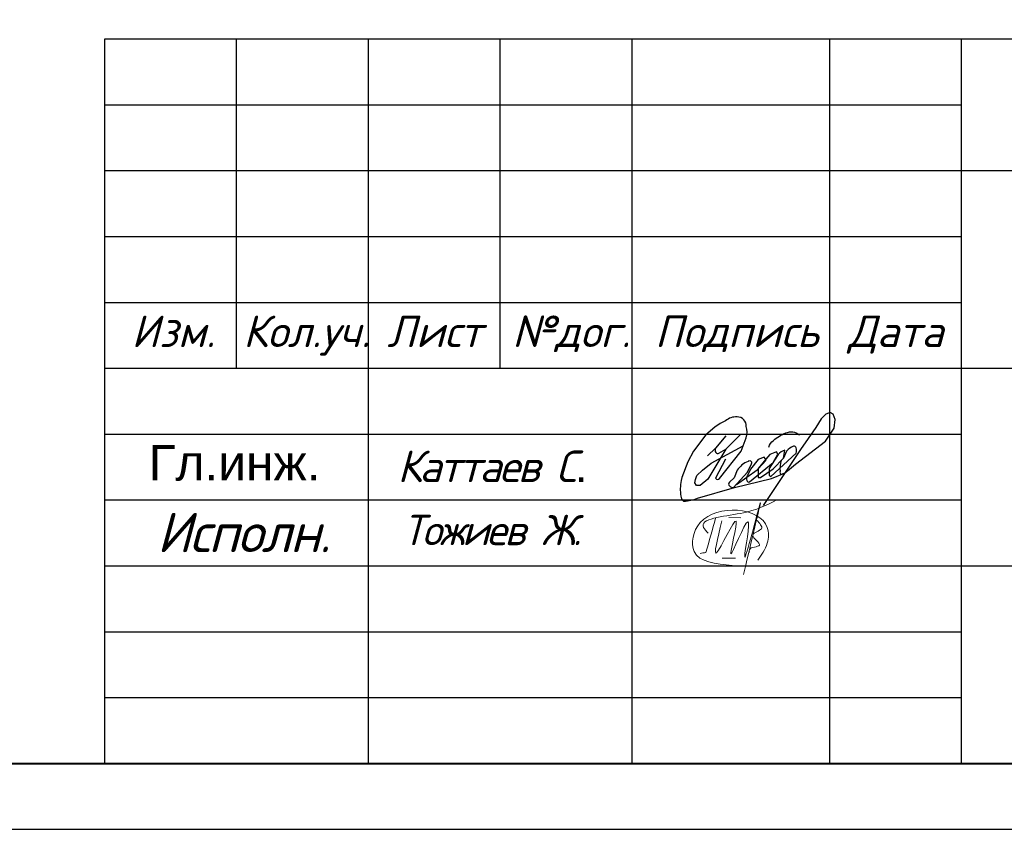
# Model space of a CAD drawing. Header units: inches. Extents: x 8001 to 766003, y -84601 to 563258.
# Tile 132 of 169: x 491829 to 499299, y 167250 to 173396. Entities that reach past the tile are written whole.
import ezdxf

# ---------------------------------------------------------------- set-up
doc = ezdxf.new("R2010")
doc.units = ezdxf.units.IN
doc.header["$MEASUREMENT"] = 0
doc.layers.add('_0', color=7, linetype='Continuous', lineweight=15)
doc.layers.add('ФВС-3', color=7, linetype='Continuous', lineweight=25)
doc.layers.add('liniya', color=7, linetype='Continuous')
doc.layers.add('PDF_tablitsa', color=7, linetype='Continuous')
doc.layers.add('PDF2_0', color=7, linetype='Continuous', true_color=0x8a00b8)
doc.styles.add('OOO-Kazar', font='txt')
doc.styles.get("Standard").update_dxf_attribs({"font": 'arial.ttf'})

# ---------------------------------------------------------------- blocks, each defined once
blk = doc.blocks.new('gfnfd')
at = {"layer": '_0', "color": 5, "ltscale": 100}
for points in [[(6520817.7, 2413293.9), (6520848.3, 2413293.6)], [(6520801, 2413191.6), (6520834.5, 2413191.6)]]:
    blk.add_lwpolyline(points, dxfattribs=at)
blk.add_arc((6518800.2, 2413812.4), 2051.1, 342.7953, 345.3289, dxfattribs=at)
for points in [[(6520800.2, 2413285.4), (6520787, 2413204.9), (6520836.4, 2413284.7), (6520823.2, 2413202), (6520865.6, 2413283.3), (6520858, 2413196.4), (6520894.9, 2413321.6), (6520855, 2413150)], [(6520891.3, 2413186), (6520915, 2413229.1), (6520915.3, 2413268.7), (6520745.7, 2413281.4), (6520730.3, 2413208), (6520826.7, 2413172.7)], [(6520765.3, 2413254.6), (6520754.2, 2413268.5), (6520847.3, 2413304.6), (6520939, 2413338.6)], [(6520887.9, 2413287.6), (6520900.4, 2413265.9), (6520878.9, 2413249.6), (6520895.2, 2413224), (6520870, 2413212.6), (6520870.2, 2413206.7)], [(6520759.5, 2413205.7), (6520745.6, 2413203.3)]]:
    blk.add_spline(points, degree=3, dxfattribs=at)
blk = doc.blocks.new('rrwerewrewrewrew')
at = {"color": 5}
for points in [[(390507, 558635), (395529, 562210), (397057, 563852), (397766, 564614), (397257, 565308), (395804, 564684), (393930, 562390), (393187, 560845, 0.2425571), (393041, 559580, 0.403283), (393704, 559264), (399431, 563972), (400603, 565962), (400228, 566548), (398635, 565939), (397633, 564795), (395782, 562481), (395782, 560295), (396385, 560295), (399478, 562450), (401915, 565049, 0.0481341), (402290, 566969, 0.1195267), (400636, 565910), (398470, 562543), (398470, 560904), (398892, 560600), (405033, 566245, 0.1215434), (405033, 567557, 0.358457), (404400, 567908, 0.1500372), (402713, 566737), (401915, 565049), (401358, 564455, 0.1033271), (401119, 561843, 0.5753384), (401471, 561164, 0.1529521), (402959, 561934), (404869, 563552), (412161, 569153), (414224, 572291), (414531, 574421), (414044, 575728), (413253, 576151), (412242, 575691), (411129, 574552), (409777, 572512), (406098, 567138), (396979, 553520)], [(387872, 564817), (385461, 560165, 0.5555675), (386382, 560107), (391670, 566719), (392907, 570003, 0.1652467), (392907, 572723, 0.4373519), (390680, 575054, 0.1925367), (387853, 574100), (386571, 573489), (385290, 572586), (383117, 570710), (380078, 566719), (378699, 564105), (377285, 560326), (377078, 559578, 0.0785228), (377003, 555809, 0.2301942), (377694, 554621, 0.0887128), (377781, 554616, 0.0887128), (379419, 554812, 0.0887128), (381084, 555304), (390088, 557920), (399004, 560086), (402154, 561376)], [(398349, 567683, -0.1723995), (399516, 569357, -0.0937472), (402528, 571150, -0.2781187), (405794, 570727)], [(387980, 570424), (385421, 567493, 0.2289988), (385508, 566433, 0.4148871), (386276, 566280), (387929, 567230), (391574, 570827), (387929, 567230), (383602, 559965), (381685, 558391), (380818, 558391), (380448, 559062), (380582, 559876), (380932, 560780), (382245, 562139), (384351, 563843), (392166, 568035)], [(393348, 564247, 0.1582973), (390735, 562114), (389962, 560238), (388831, 559169, 0.4981733), (388831, 558274, 0.2094685), (389828, 557885), (393236, 561652), (394204, 563658, 0.4643233), (393929, 564350), (393348, 564299), (393348, 564247)]]:
    blk.add_lwpolyline(points, format="xyb", dxfattribs=at)
blk.add_lwpolyline([(385421, 567493), (383513, 565557)], dxfattribs=at)

msp = doc.modelspace()

# ---------------------------------------------------------------- linework, layer by layer
at = {"color": 7, "linetype": 'Continuous'}
for p, q in [((492474.595, 173250.147), (510974.595, 173250.147)), ((492474.595, 167750.147), (492474.595, 173250.147)), ((493474.595, 170750.147), (493474.595, 173250.147)), ((494474.595, 167750.147), (494474.595, 173250.147)), ((495474.595, 170750.147), (495474.595, 173250.147)), ((496474.595, 167750.147), (496474.595, 173250.147)), ((497974.595, 167750.147), (497974.595, 173250.147)), ((498974.595, 167750.147), (498974.595, 173250.147)), ((498974.595, 172250.147), (510974.595, 172250.147)), ((492474.595, 171250.147), (498974.595, 171250.147)), ((492474.595, 170750.147), (498974.595, 170750.147)), ((498974.595, 170750.147), (510974.595, 170750.147)), ((498974.595, 169250.147), (510974.595, 169250.147))]:
    msp.add_line(p, q, dxfattribs=at)
at = {"linetype": 'ByBlock', "ltscale": 0.1}
msp.add_lwpolyline([(492474.595, 173250.147), (510974.595, 173250.147), (510974.595, 167750.147), (492474.595, 167750.147)], close=True, dxfattribs=at)
at = {"color": 7, "linetype": 'Continuous'}
for points in [[(492474.595, 172750.147), (498974.595, 172750.147)], [(492474.595, 172250.147), (498974.595, 172250.147)], [(492474.595, 171750.147), (498974.595, 171750.147)], [(492474.595, 170250.147), (498974.595, 170250.147)], [(492474.595, 169750.147), (498974.595, 169750.147)], [(492474.595, 169250.147), (498974.595, 169250.147)], [(492474.595, 168750.147), (498974.595, 168750.147)], [(492474.595, 168250.147), (498974.595, 168250.147)]]:
    msp.add_lwpolyline(points, dxfattribs=at)
at = {"layer": 'PDF2_0', "color": 0, "lineweight": 25}
msp.add_lwpolyline([(511479.376, 222245.911), (458584.157, 222245.911), (458584.157, 167250.147), (511479.376, 167250.147), (511479.376, 222245.911)], dxfattribs=at)
at = {"layer": 'PDF_tablitsa', "color": 0, "lineweight": 40}
msp.add_lwpolyline([(510979.83, 167748.786), (510979.83, 221746.818), (460582.342, 221746.818), (460582.342, 167748.786)], close=True, dxfattribs=at)

# ---------------------------------------------------------------- block references
at = {"color": 6, "xscale": 0.03125, "yscale": 0.03125, "zscale": 0.03125}
msp.add_blockref('rrwerewrewrewrew', (485062.958, 152410.341), dxfattribs=at)
at = {"layer": '_0', "xscale": 3, "yscale": 3, "zscale": 3}
msp.add_blockref('gfnfd', (-19065244.738, -7070265.486), dxfattribs=at)

# ---------------------------------------------------------------- texts
at = {"insert": (494694.595, 170005.461), "char_height": 240, "width": 2180, "attachment_point": 4}
msp.add_mtext('{\\fISOCPEUR|b0|i1|c204|p34;\\T0.9;Каттаев С}.', dxfattribs=at)
at = {"layer": 'liniya', "insert": (492806.61, 170168.021), "char_height": 270, "width": 1161.89216, "attachment_point": 1}
msp.add_mtext('Гл.инж.', dxfattribs=at)
at = {"layer": 'ФВС-3', "color": 0, "linetype": 'Continuous', "lineweight": 5, "attachment_point": 2, "style": 'OOO-Kazar'}
for s, insert, char_height in [('{\\fISOCPEUR|b0|i1|c204|p34;Изм.}', (492993.952, 171150.575), 240), ('{\\fISOCPEUR|b0|i1|c204|p34;Кол.уч.}', (494005.986, 171150.575), 240), ('{\\fISOCPEUR|b0|i1|c204|p34;Лист}', (494978.085, 171150.575), 240), ('{\\fISOCPEUR|b0|i1|c204|p34;№дог.}', (496013.977, 171150.575), 240), ('{\\fISOCPEUR|b0|i1|c204|p34;Подпись}', (497271.062, 171150.575), 240), ('{\\fISOCPEUR|b0|i1|c204|p34;Дата}', (498475.704, 171150.575), 240), ('{\\fISOCPEUR|b0|i1|c204|p34;\\T0.95;Исполн.}', (493526.452, 169653.895), 300)]:
    msp.add_mtext(s, dxfattribs=dict(at, insert=insert, char_height=char_height))
at = {"layer": 'ФВС-3', "linetype": 'Continuous', "lineweight": 5, "insert": (495409.409, 169636.916), "char_height": 230, "attachment_point": 2, "style": 'OOO-Kazar'}
msp.add_mtext('{\\fISOCPEUR|b0|i1|c204|p34;\\T0.9;Тожиев Ж.}', dxfattribs=at)

doc.saveas('drawing.dxf')
